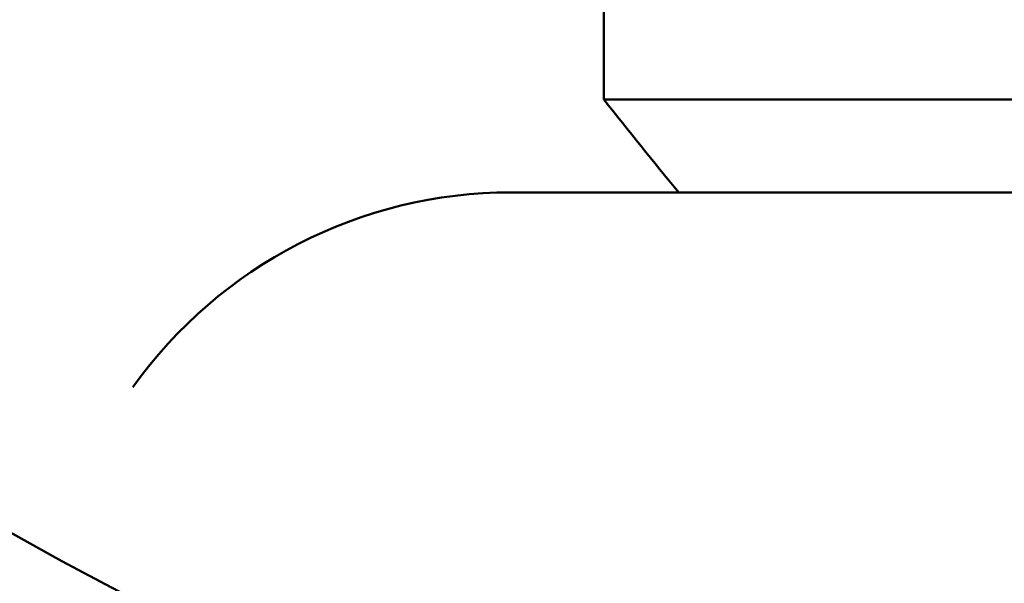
# Model space of a CAD drawing. Header units: millimetres. Extents: x 61 to 1929, y 482 to 2664.
# Tile 151 of 219: x 992 to 1003, y 707 to 713. Entities that reach past the tile are written whole.
import ezdxf

# ---------------------------------------------------------------- set-up
doc = ezdxf.new("R2010")
doc.units = ezdxf.units.MM
doc.header["$LTSCALE"] = 10
doc.layers.add('Widoczne (ISO)', color=7, linetype='Continuous', lineweight=50)

msp = doc.modelspace()

# ---------------------------------------------------------------- linework, layer by layer
at = {"layer": 'Widoczne (ISO)'}
for p, q in [((998.574, 712.354), (998.574, 713.354)), ((1034.574, 712.354), (998.574, 712.354)), ((1035.574, 711.354), (997.575, 711.354))]:
    msp.add_line(p, q, dxfattribs=at)
msp.add_circle((1016.574, 751.354), 50, dxfattribs=at)
for centre, radius, start, end in [((1037.9, 743.232), 50, 218.1392, 219.6111), ((997.574, 706.354), 5, 90, 144.4561)]:
    msp.add_arc(centre, radius, start, end, dxfattribs=at)

doc.saveas('drawing.dxf')
